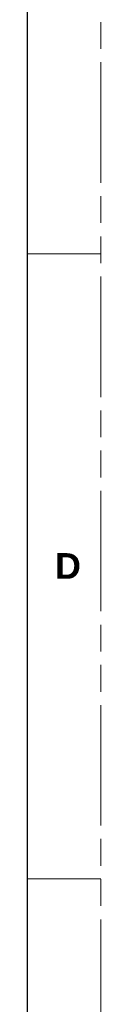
# Model space of a CAD drawing. Header units: millimetres. Extents: x 3925 to 5043, y -86 to 778.
# Tile 103 of 113: x 5030 to 5043, y 216 to 386. Entities that reach past the tile are written whole.
import ezdxf

# ---------------------------------------------------------------- set-up
doc = ezdxf.new("R2010")
doc.units = ezdxf.units.MM
doc.header["$LTSCALE"] = 46.255
doc.linetypes.add('PHANTOM', pattern=[0.8, 0.45, -0.05, 0.1, -0.05, 0.1, -0.05])
doc.layers.get('0').update_dxf_attribs({"linetype": 'CONTINUOUS'})
doc.styles.add('SLDTEXTSTYLE0', font='arialbd.ttf', dxfattribs={"height": 5.5})

msp = doc.modelspace()

# ---------------------------------------------------------------- linework, layer by layer
at = {"color": 7, "linetype": 'PHANTOM', "lineweight": 0}
msp.add_line((5042.5114, -86.0394), (5042.5114, 777.5606), dxfattribs=at)
at = {"color": 7, "linetype": 'Continuous', "lineweight": 30}
msp.add_line((5029.8114, 752.1606), (5029.8114, -60.6394), dxfattribs=at)
at = {"color": 7, "linetype": 'Continuous', "lineweight": 0}
for p, q in [((5029.8114, 345.7606), (5042.5114, 345.7606)), ((5029.8114, 237.8106), (5042.5114, 237.8106))]:
    msp.add_line(p, q, dxfattribs=at)

# ---------------------------------------------------------------- texts
at = {"color": 7, "linetype": 'Continuous', "lineweight": 0, "insert": (5034.6057, 294.0583), "char_height": 4.445, "attachment_point": 1, "style": 'SLDTEXTSTYLE0'}
msp.add_mtext('D', dxfattribs=at)

doc.saveas('drawing.dxf')
